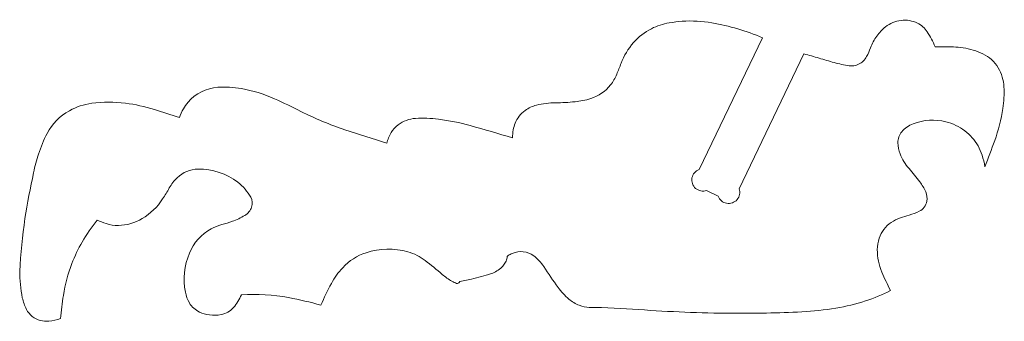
# Model space of a CAD drawing. Header units: centimetres. Extents: x -10 to 15.9, y -10.7 to 11.5.
# Tile 19 of 47: x 3.061 to 5.635, y -5.253 to -4.466. Entities that reach past the tile are written whole.
import ezdxf

# ---------------------------------------------------------------- set-up
doc = ezdxf.new("R2010")
doc.units = ezdxf.units.CM
doc.header["$MEASUREMENT"] = 0
doc.layers.add('Layer 1', color=7, linetype='Continuous')

msp = doc.modelspace()

# ---------------------------------------------------------------- linework, layer by layer
at = {"layer": 'Layer 1', "color": 18, "lineweight": 9}
msp.add_open_spline([(5.11108, -4.55467), (5.11108, -4.55467), (4.9416, -4.9071), (4.9416, -4.9071), (4.9416, -4.9071), (4.94502, -4.91686), (4.94297, -4.92771), (4.93623, -4.93555), (4.93623, -4.93555), (4.92948, -4.9434), (4.91906, -4.94705), (4.9089, -4.94513), (4.9089, -4.94513), (4.89873, -4.94321), (4.89036, -4.93602), (4.88694, -4.92625), (4.88694, -4.92625), (4.88694, -4.92625), (4.85636, -4.91155), (4.85636, -4.91155), (4.85636, -4.91155), (4.8466, -4.91497), (4.83576, -4.91292), (4.82792, -4.90618), (4.82792, -4.90618), (4.82007, -4.89943), (4.81642, -4.88902), (4.81834, -4.87885), (4.81834, -4.87885), (4.82026, -4.86868), (4.82745, -4.86031), (4.83722, -4.85689), (4.83722, -4.85689), (4.83722, -4.85689), (5.00269, -4.51284), (5.00269, -4.51284), (5.00269, -4.51284), (4.96031, -4.49473), (4.91599, -4.48159), (4.87059, -4.4737), (4.87059, -4.4737), (4.84493, -4.46924), (4.81884, -4.46793), (4.79287, -4.4698), (4.79287, -4.4698), (4.78148, -4.47061), (4.77013, -4.47196), (4.75887, -4.47384), (4.75887, -4.47384), (4.74274, -4.47652), (4.72713, -4.48164), (4.71255, -4.48903), (4.71255, -4.48903), (4.69467, -4.49808), (4.67869, -4.51046), (4.66544, -4.52549), (4.66544, -4.52549), (4.65147, -4.54134), (4.64047, -4.55957), (4.63296, -4.57932), (4.63296, -4.57932), (4.62927, -4.58902), (4.62546, -4.59866), (4.62153, -4.60826), (4.62153, -4.60826), (4.61746, -4.61818), (4.61201, -4.62749), (4.60536, -4.63591), (4.60536, -4.63591), (4.59203, -4.65276), (4.57394, -4.66523), (4.55345, -4.67169), (4.55345, -4.67169), (4.54014, -4.67589), (4.52642, -4.67866), (4.51253, -4.67995), (4.51253, -4.67995), (4.49574, -4.68152), (4.4789, -4.68241), (4.46205, -4.68262), (4.46205, -4.68262), (4.44515, -4.68283), (4.42833, -4.68493), (4.41189, -4.68887), (4.41189, -4.68887), (4.40114, -4.69145), (4.39102, -4.69613), (4.38208, -4.70263), (4.38208, -4.70263), (4.3704, -4.71113), (4.36137, -4.72275), (4.35602, -4.73617), (4.35602, -4.73617), (4.35385, -4.7416), (4.35223, -4.74724), (4.35118, -4.753), (4.35118, -4.753), (4.34988, -4.76006), (4.34917, -4.7672), (4.34903, -4.77438), (4.34903, -4.77438), (4.31239, -4.7629), (4.27554, -4.75213), (4.23849, -4.74206), (4.23849, -4.74206), (4.21122, -4.73465), (4.18348, -4.7291), (4.15546, -4.72545), (4.15546, -4.72545), (4.13559, -4.72286), (4.11552, -4.72219), (4.09553, -4.72346), (4.09553, -4.72346), (4.07909, -4.72451), (4.06333, -4.73032), (4.05015, -4.74019), (4.05015, -4.74019), (4.04284, -4.74566), (4.03664, -4.75247), (4.03186, -4.76025), (4.03186, -4.76025), (4.02655, -4.76889), (4.02275, -4.77837), (4.02062, -4.78829), (4.02062, -4.78829), (3.984, -4.77686), (3.94747, -4.7651), (3.91105, -4.75302), (3.91105, -4.75302), (3.87163, -4.73995), (3.83322, -4.72401), (3.79612, -4.70534), (3.79612, -4.70534), (3.77314, -4.69377), (3.74993, -4.68269), (3.72649, -4.67209), (3.72649, -4.67209), (3.69901, -4.65967), (3.67009, -4.65072), (3.64039, -4.64545), (3.64039, -4.64545), (3.62001, -4.64184), (3.59927, -4.6407), (3.57862, -4.64208), (3.57862, -4.64208), (3.54846, -4.64408), (3.5204, -4.65818), (3.50081, -4.68121), (3.50081, -4.68121), (3.49626, -4.68656), (3.49222, -4.69233), (3.48876, -4.69844), (3.48876, -4.69844), (3.48461, -4.70576), (3.48104, -4.71341), (3.47809, -4.72129), (3.47809, -4.72129), (3.45639, -4.71395), (3.43461, -4.70689), (3.41273, -4.7001), (3.41273, -4.7001), (3.38798, -4.69243), (3.36261, -4.68693), (3.3369, -4.68368), (3.3369, -4.68368), (3.30773, -4.67998), (3.27821, -4.68008), (3.24907, -4.68397), (3.24907, -4.68397), (3.22858, -4.68671), (3.20878, -4.69323), (3.19067, -4.70321), (3.19067, -4.70321), (3.16589, -4.71686), (3.14566, -4.73745), (3.13248, -4.76248), (3.13248, -4.76248), (3.12338, -4.77974), (3.11585, -4.79778), (3.10998, -4.81639), (3.10998, -4.81639), (3.10491, -4.83243), (3.10057, -4.8487), (3.09698, -4.86514), (3.09698, -4.86514), (3.0883, -4.90488), (3.08081, -4.94487), (3.0745, -4.98505), (3.0745, -4.98505), (3.06736, -5.03064), (3.063, -5.07661), (3.06145, -5.12273), (3.06145, -5.12273), (3.06068, -5.14586), (3.06273, -5.16898), (3.06758, -5.1916), (3.06758, -5.1916), (3.06986, -5.20225), (3.07353, -5.21254), (3.0785, -5.22222), (3.0785, -5.22222), (3.08584, -5.23652), (3.09899, -5.24695), (3.11459, -5.25084), (3.11459, -5.25084), (3.12193, -5.25266), (3.12952, -5.25327), (3.13705, -5.25262), (3.13705, -5.25262), (3.14742, -5.25172), (3.15765, -5.2496), (3.16752, -5.24628), (3.16752, -5.24628), (3.16939, -5.22594), (3.1719, -5.20567), (3.17504, -5.18549), (3.17504, -5.18549), (3.17947, -5.15708), (3.18689, -5.12922), (3.19718, -5.10237), (3.19718, -5.10237), (3.2046, -5.08303), (3.21357, -5.06431), (3.224, -5.0464), (3.224, -5.0464), (3.23565, -5.02638), (3.24874, -5.00723), (3.26314, -4.98908), (3.26314, -4.98908), (3.27081, -4.99239), (3.2786, -4.99537), (3.28651, -4.99802), (3.28651, -4.99802), (3.29691, -5.00151), (3.30784, -5.00318), (3.31881, -5.00295), (3.31881, -5.00295), (3.34069, -5.00249), (3.36206, -4.99634), (3.38083, -4.98509), (3.38083, -4.98509), (3.40233, -4.97221), (3.42063, -4.95465), (3.43438, -4.93371), (3.43438, -4.93371), (3.44052, -4.92434), (3.44637, -4.91478), (3.4519, -4.90503), (3.4519, -4.90503), (3.45745, -4.89525), (3.46436, -4.88628), (3.47241, -4.87842), (3.47241, -4.87842), (3.48703, -4.86413), (3.5066, -4.85602), (3.52704, -4.85578), (3.52704, -4.85578), (3.56456, -4.85533), (3.60117, -4.8675), (3.63095, -4.89031), (3.63095, -4.89031), (3.64476, -4.90088), (3.65624, -4.91419), (3.66467, -4.92939), (3.66467, -4.92939), (3.66903, -4.93722), (3.66982, -4.94655), (3.66687, -4.95502), (3.66687, -4.95502), (3.6637, -4.96412), (3.65746, -4.97184), (3.64922, -4.97684), (3.64922, -4.97684), (3.63897, -4.98308), (3.62806, -4.98818), (3.61671, -4.99206), (3.61671, -4.99206), (3.60747, -4.99522), (3.59814, -4.99813), (3.58875, -5.00078), (3.58875, -5.00078), (3.57932, -5.00344), (3.57022, -5.00713), (3.5616, -5.01179), (3.5616, -5.01179), (3.53574, -5.02577), (3.51553, -5.04825), (3.50438, -5.07546), (3.50438, -5.07546), (3.49117, -5.10768), (3.4875, -5.143), (3.49379, -5.17726), (3.49379, -5.17726), (3.49561, -5.18717), (3.49919, -5.19667), (3.50436, -5.20532), (3.50436, -5.20532), (3.51053, -5.21563), (3.51959, -5.2239), (3.53043, -5.2291), (3.53043, -5.2291), (3.53878, -5.23311), (3.54772, -5.23571), (3.55691, -5.23679), (3.55691, -5.23679), (3.56706, -5.23799), (3.57733, -5.23767), (3.58739, -5.23583), (3.58739, -5.23583), (3.59998, -5.23353), (3.6114, -5.22698), (3.61975, -5.21727), (3.61975, -5.21727), (3.62826, -5.20736), (3.63523, -5.19621), (3.6404, -5.18421), (3.6404, -5.18421), (3.68165, -5.18127), (3.72313, -5.1837), (3.76376, -5.19143), (3.76376, -5.19143), (3.79219, -5.19684), (3.8204, -5.20338), (3.84831, -5.21102), (3.84831, -5.21102), (3.85659, -5.1918), (3.86569, -5.17294), (3.8756, -5.1545), (3.8756, -5.1545), (3.88364, -5.13954), (3.89358, -5.12567), (3.90516, -5.11324), (3.90516, -5.11324), (3.92197, -5.0952), (3.9431, -5.08173), (3.96653, -5.07408), (3.96653, -5.07408), (4.00187, -5.06255), (4.03986, -5.06176), (4.07565, -5.07179), (4.07565, -5.07179), (4.08398, -5.07412), (4.09207, -5.07724), (4.09981, -5.08111), (4.09981, -5.08111), (4.1072, -5.0848), (4.11421, -5.08923), (4.12072, -5.09431), (4.12072, -5.09431), (4.13588, -5.10614), (4.15077, -5.11829), (4.1654, -5.13077), (4.1654, -5.13077), (4.17329, -5.1375), (4.18176, -5.14352), (4.19071, -5.14876), (4.19071, -5.14876), (4.19463, -5.15105), (4.19878, -5.1529), (4.20311, -5.15427), (4.20311, -5.15427), (4.20597, -5.15518), (4.20907, -5.15392), (4.21048, -5.15127), (4.21048, -5.15127), (4.21061, -5.15102), (4.21069, -5.15074), (4.21071, -5.15045), (4.21071, -5.15045), (4.21073, -5.15016), (4.21087, -5.14989), (4.2111, -5.1497), (4.2111, -5.1497), (4.2111, -5.1497), (4.24158, -5.14302), (4.24158, -5.14302), (4.24158, -5.14302), (4.25907, -5.13898), (4.27637, -5.13419), (4.29344, -5.12866), (4.29344, -5.12866), (4.30393, -5.12527), (4.31347, -5.11948), (4.32133, -5.11176), (4.32133, -5.11176), (4.32443, -5.10871), (4.32713, -5.10529), (4.32937, -5.10158), (4.32937, -5.10158), (4.33152, -5.09801), (4.3332, -5.09417), (4.33436, -5.09016), (4.33436, -5.09016), (4.3348, -5.08865), (4.33504, -5.08709), (4.33508, -5.08552), (4.33508, -5.08552), (4.3351, -5.08466), (4.33538, -5.08382), (4.33588, -5.08312), (4.33588, -5.08312), (4.33632, -5.0825), (4.33689, -5.08198), (4.33755, -5.0816), (4.33755, -5.0816), (4.34113, -5.07953), (4.34482, -5.07766), (4.3486, -5.07599), (4.3486, -5.07599), (4.36701, -5.0679), (4.38836, -5.07033), (4.40449, -5.08233), (4.40449, -5.08233), (4.41489, -5.09007), (4.42382, -5.09959), (4.43089, -5.11046), (4.43089, -5.11046), (4.44285, -5.12887), (4.45528, -5.14697), (4.46815, -5.16476), (4.46815, -5.16476), (4.47631, -5.17602), (4.48581, -5.18624), (4.49646, -5.19519), (4.49646, -5.19519), (4.50462, -5.20204), (4.51379, -5.20758), (4.52365, -5.2116), (4.52365, -5.2116), (4.53193, -5.21498), (4.54076, -5.21678), (4.5497, -5.21691), (4.5497, -5.21691), (4.59298, -5.21755), (4.63623, -5.21945), (4.6794, -5.22261), (4.6794, -5.22261), (4.75958, -5.22848), (4.83992, -5.23171), (4.9203, -5.2323), (4.9203, -5.2323), (4.98203, -5.23275), (5.04377, -5.23148), (5.10543, -5.22848), (5.10543, -5.22848), (5.13532, -5.22703), (5.16509, -5.22385), (5.1946, -5.21896), (5.1946, -5.21896), (5.22094, -5.2146), (5.24692, -5.2083), (5.27232, -5.2001), (5.27232, -5.2001), (5.29468, -5.19289), (5.31639, -5.1838), (5.33723, -5.17295), (5.33723, -5.17295), (5.32923, -5.15706), (5.32171, -5.14095), (5.31467, -5.12462), (5.31467, -5.12462), (5.30669, -5.10613), (5.30264, -5.08618), (5.30278, -5.06604), (5.30278, -5.06604), (5.30284, -5.05603), (5.3045, -5.04609), (5.30768, -5.03659), (5.30768, -5.03659), (5.31335, -5.01969), (5.32439, -5.00508), (5.33912, -4.99502), (5.33912, -4.99502), (5.3465, -4.98998), (5.35456, -4.98598), (5.36305, -4.98316), (5.36305, -4.98316), (5.37069, -4.98063), (5.37838, -4.97824), (5.3861, -4.97599), (5.3861, -4.97599), (5.39518, -4.97335), (5.40402, -4.96997), (5.41254, -4.96589), (5.41254, -4.96589), (5.42309, -4.96083), (5.43053, -4.95098), (5.4325, -4.93945), (5.4325, -4.93945), (5.43391, -4.93122), (5.43281, -4.92276), (5.42933, -4.91517), (5.42933, -4.91517), (5.42515, -4.90607), (5.42006, -4.89742), (5.41413, -4.88936), (5.41413, -4.88936), (5.40523, -4.87727), (5.39576, -4.86562), (5.38575, -4.85444), (5.38575, -4.85444), (5.37566, -4.84317), (5.3677, -4.83017), (5.36224, -4.81607), (5.36224, -4.81607), (5.35865, -4.8068), (5.35675, -4.79697), (5.35663, -4.78704), (5.35663, -4.78704), (5.3565, -4.77658), (5.36014, -4.76641), (5.36689, -4.75842), (5.36689, -4.75842), (5.37487, -4.74897), (5.38512, -4.7417), (5.39668, -4.7373), (5.39668, -4.7373), (5.42397, -4.72689), (5.45381, -4.72513), (5.48214, -4.73224), (5.48214, -4.73224), (5.50003, -4.73673), (5.51684, -4.74475), (5.5316, -4.75582), (5.5316, -4.75582), (5.54574, -4.76643), (5.55753, -4.77988), (5.56619, -4.7953), (5.56619, -4.7953), (5.57052, -4.803), (5.57409, -4.81111), (5.57684, -4.8195), (5.57684, -4.8195), (5.58009, -4.82937), (5.58251, -4.8395), (5.58408, -4.84977), (5.58408, -4.84977), (5.593, -4.82713), (5.60154, -4.80435), (5.6097, -4.78143), (5.6097, -4.78143), (5.61941, -4.75417), (5.62654, -4.72606), (5.631, -4.69746), (5.631, -4.69746), (5.6339, -4.67887), (5.63488, -4.66004), (5.63395, -4.64125), (5.63395, -4.64125), (5.63306, -4.62361), (5.62793, -4.60645), (5.61896, -4.59123), (5.61896, -4.59123), (5.60958, -4.57529), (5.5956, -4.56257), (5.57884, -4.55474), (5.57884, -4.55474), (5.56247, -4.54709), (5.54509, -4.54186), (5.52722, -4.53922), (5.52722, -4.53922), (5.51874, -4.53797), (5.51021, -4.53717), (5.50165, -4.53682), (5.50165, -4.53682), (5.48576, -4.53618), (5.46985, -4.536), (5.45394, -4.53627), (5.45394, -4.53627), (5.44812, -4.52266), (5.44118, -4.50955), (5.43321, -4.49708), (5.43321, -4.49708), (5.42704, -4.48744), (5.41833, -4.47969), (5.40804, -4.4747), (5.40804, -4.4747), (5.39462, -4.46819), (5.37964, -4.46564), (5.36483, -4.46735), (5.36483, -4.46735), (5.34998, -4.46906), (5.33593, -4.47495), (5.3243, -4.48434), (5.3243, -4.48434), (5.31566, -4.49132), (5.30799, -4.49944), (5.30151, -4.50846), (5.30151, -4.50846), (5.29475, -4.51788), (5.28923, -4.52813), (5.28508, -4.53896), (5.28508, -4.53896), (5.28211, -4.54673), (5.27871, -4.55434), (5.2749, -4.56173), (5.2749, -4.56173), (5.27034, -4.57061), (5.26299, -4.57777), (5.254, -4.58211), (5.254, -4.58211), (5.24627, -4.58585), (5.23759, -4.58716), (5.2291, -4.58589), (5.2291, -4.58589), (5.21596, -4.58393), (5.20295, -4.58116), (5.19014, -4.57761), (5.19014, -4.57761), (5.17692, -4.57394), (5.16374, -4.57013), (5.15061, -4.56616), (5.15061, -4.56616), (5.13747, -4.56219), (5.1243, -4.55836), (5.11108, -4.55467)], degree=3, knots=[0, 0, 0, 0, 0.0064516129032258, 0.0064516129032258, 0.0064516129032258, 0.0064516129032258, 0.0129032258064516, 0.0129032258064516, 0.0129032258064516, 0.0129032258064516, 0.0193548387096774, 0.0193548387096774, 0.0193548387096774, 0.0193548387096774, 0.0258064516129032, 0.0258064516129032, 0.0258064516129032, 0.0258064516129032, 0.032258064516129, 0.032258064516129, 0.032258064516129, 0.032258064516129, 0.0387096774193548, 0.0387096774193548, 0.0387096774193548, 0.0387096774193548, 0.0451612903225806, 0.0451612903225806, 0.0451612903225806, 0.0451612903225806, 0.0516129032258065, 0.0516129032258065, 0.0516129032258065, 0.0516129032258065, 0.0580645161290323, 0.0580645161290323, 0.0580645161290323, 0.0580645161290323, 0.0645161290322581, 0.0645161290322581, 0.0645161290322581, 0.0645161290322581, 0.0709677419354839, 0.0709677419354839, 0.0709677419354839, 0.0709677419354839, 0.0774193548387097, 0.0774193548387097, 0.0774193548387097, 0.0774193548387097, 0.0838709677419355, 0.0838709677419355, 0.0838709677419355, 0.0838709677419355, 0.0903225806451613, 0.0903225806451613, 0.0903225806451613, 0.0903225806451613, 0.0967741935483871, 0.0967741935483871, 0.0967741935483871, 0.0967741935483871, 0.1032258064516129, 0.1032258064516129, 0.1032258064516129, 0.1032258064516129, 0.1096774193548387, 0.1096774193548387, 0.1096774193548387, 0.1096774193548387, 0.1161290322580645, 0.1161290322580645, 0.1161290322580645, 0.1161290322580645, 0.1225806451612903, 0.1225806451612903, 0.1225806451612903, 0.1225806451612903, 0.1290322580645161, 0.1290322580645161, 0.1290322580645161, 0.1290322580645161, 0.1354838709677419, 0.1354838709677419, 0.1354838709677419, 0.1354838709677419, 0.1419354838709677, 0.1419354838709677, 0.1419354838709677, 0.1419354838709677, 0.1483870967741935, 0.1483870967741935, 0.1483870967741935, 0.1483870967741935, 0.1548387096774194, 0.1548387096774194, 0.1548387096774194, 0.1548387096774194, 0.1612903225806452, 0.1612903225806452, 0.1612903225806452, 0.1612903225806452, 0.167741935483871, 0.167741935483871, 0.167741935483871, 0.167741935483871, 0.1741935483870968, 0.1741935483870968, 0.1741935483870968, 0.1741935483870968, 0.1806451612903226, 0.1806451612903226, 0.1806451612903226, 0.1806451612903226, 0.1870967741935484, 0.1870967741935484, 0.1870967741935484, 0.1870967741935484, 0.1935483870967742, 0.1935483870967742, 0.1935483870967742, 0.1935483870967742, 0.2, 0.2, 0.2, 0.2, 0.2064516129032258, 0.2064516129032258, 0.2064516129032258, 0.2064516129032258, 0.2129032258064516, 0.2129032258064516, 0.2129032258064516, 0.2129032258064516, 0.2193548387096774, 0.2193548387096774, 0.2193548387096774, 0.2193548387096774, 0.2258064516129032, 0.2258064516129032, 0.2258064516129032, 0.2258064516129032, 0.232258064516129, 0.232258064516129, 0.232258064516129, 0.232258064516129, 0.2387096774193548, 0.2387096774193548, 0.2387096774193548, 0.2387096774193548, 0.2451612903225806, 0.2451612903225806, 0.2451612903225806, 0.2451612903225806, 0.2516129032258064, 0.2516129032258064, 0.2516129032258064, 0.2516129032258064, 0.2580645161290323, 0.2580645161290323, 0.2580645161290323, 0.2580645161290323, 0.2645161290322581, 0.2645161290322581, 0.2645161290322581, 0.2645161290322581, 0.2709677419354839, 0.2709677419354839, 0.2709677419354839, 0.2709677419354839, 0.2774193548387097, 0.2774193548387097, 0.2774193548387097, 0.2774193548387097, 0.2838709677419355, 0.2838709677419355, 0.2838709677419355, 0.2838709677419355, 0.2903225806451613, 0.2903225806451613, 0.2903225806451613, 0.2903225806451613, 0.2967741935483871, 0.2967741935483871, 0.2967741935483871, 0.2967741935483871, 0.3032258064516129, 0.3032258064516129, 0.3032258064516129, 0.3032258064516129, 0.3096774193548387, 0.3096774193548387, 0.3096774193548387, 0.3096774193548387, 0.3161290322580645, 0.3161290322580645, 0.3161290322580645, 0.3161290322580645, 0.3225806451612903, 0.3225806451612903, 0.3225806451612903, 0.3225806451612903, 0.3290322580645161, 0.3290322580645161, 0.3290322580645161, 0.3290322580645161, 0.335483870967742, 0.335483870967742, 0.335483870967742, 0.335483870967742, 0.3419354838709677, 0.3419354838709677, 0.3419354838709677, 0.3419354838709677, 0.3483870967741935, 0.3483870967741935, 0.3483870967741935, 0.3483870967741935, 0.3548387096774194, 0.3548387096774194, 0.3548387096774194, 0.3548387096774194, 0.3612903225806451, 0.3612903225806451, 0.3612903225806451, 0.3612903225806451, 0.367741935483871, 0.367741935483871, 0.367741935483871, 0.367741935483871, 0.3741935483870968, 0.3741935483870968, 0.3741935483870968, 0.3741935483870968, 0.3806451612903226, 0.3806451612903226, 0.3806451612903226, 0.3806451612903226, 0.3870967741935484, 0.3870967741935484, 0.3870967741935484, 0.3870967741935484, 0.3935483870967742, 0.3935483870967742, 0.3935483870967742, 0.3935483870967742, 0.4, 0.4, 0.4, 0.4, 0.4064516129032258, 0.4064516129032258, 0.4064516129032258, 0.4064516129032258, 0.4129032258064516, 0.4129032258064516, 0.4129032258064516, 0.4129032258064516, 0.4193548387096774, 0.4193548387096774, 0.4193548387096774, 0.4193548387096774, 0.4258064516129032, 0.4258064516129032, 0.4258064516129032, 0.4258064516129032, 0.432258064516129, 0.432258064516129, 0.432258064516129, 0.432258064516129, 0.4387096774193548, 0.4387096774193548, 0.4387096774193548, 0.4387096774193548, 0.4451612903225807, 0.4451612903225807, 0.4451612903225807, 0.4451612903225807, 0.4516129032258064, 0.4516129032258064, 0.4516129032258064, 0.4516129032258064, 0.4580645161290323, 0.4580645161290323, 0.4580645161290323, 0.4580645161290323, 0.4645161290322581, 0.4645161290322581, 0.4645161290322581, 0.4645161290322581, 0.4709677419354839, 0.4709677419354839, 0.4709677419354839, 0.4709677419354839, 0.4774193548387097, 0.4774193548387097, 0.4774193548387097, 0.4774193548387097, 0.4838709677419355, 0.4838709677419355, 0.4838709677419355, 0.4838709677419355, 0.4903225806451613, 0.4903225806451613, 0.4903225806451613, 0.4903225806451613, 0.4967741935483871, 0.4967741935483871, 0.4967741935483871, 0.4967741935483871, 0.5032258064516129, 0.5032258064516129, 0.5032258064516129, 0.5032258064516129, 0.5096774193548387, 0.5096774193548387, 0.5096774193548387, 0.5096774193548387, 0.5161290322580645, 0.5161290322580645, 0.5161290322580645, 0.5161290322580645, 0.5225806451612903, 0.5225806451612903, 0.5225806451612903, 0.5225806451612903, 0.5290322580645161, 0.5290322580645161, 0.5290322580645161, 0.5290322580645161, 0.535483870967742, 0.535483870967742, 0.535483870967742, 0.535483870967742, 0.5419354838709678, 0.5419354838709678, 0.5419354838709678, 0.5419354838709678, 0.5483870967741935, 0.5483870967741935, 0.5483870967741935, 0.5483870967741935, 0.5548387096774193, 0.5548387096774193, 0.5548387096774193, 0.5548387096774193, 0.5612903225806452, 0.5612903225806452, 0.5612903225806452, 0.5612903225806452, 0.567741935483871, 0.567741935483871, 0.567741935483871, 0.567741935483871, 0.5741935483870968, 0.5741935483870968, 0.5741935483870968, 0.5741935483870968, 0.5806451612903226, 0.5806451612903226, 0.5806451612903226, 0.5806451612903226, 0.5870967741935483, 0.5870967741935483, 0.5870967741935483, 0.5870967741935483, 0.5935483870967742, 0.5935483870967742, 0.5935483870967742, 0.5935483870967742, 0.6, 0.6, 0.6, 0.6, 0.6064516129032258, 0.6064516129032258, 0.6064516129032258, 0.6064516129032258, 0.6129032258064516, 0.6129032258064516, 0.6129032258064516, 0.6129032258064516, 0.6193548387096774, 0.6193548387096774, 0.6193548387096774, 0.6193548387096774, 0.6258064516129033, 0.6258064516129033, 0.6258064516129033, 0.6258064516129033, 0.632258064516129, 0.632258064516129, 0.632258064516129, 0.632258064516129, 0.6387096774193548, 0.6387096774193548, 0.6387096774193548, 0.6387096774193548, 0.6451612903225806, 0.6451612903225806, 0.6451612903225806, 0.6451612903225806, 0.6516129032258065, 0.6516129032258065, 0.6516129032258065, 0.6516129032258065, 0.6580645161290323, 0.6580645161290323, 0.6580645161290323, 0.6580645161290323, 0.6645161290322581, 0.6645161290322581, 0.6645161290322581, 0.6645161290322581, 0.6709677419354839, 0.6709677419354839, 0.6709677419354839, 0.6709677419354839, 0.6774193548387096, 0.6774193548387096, 0.6774193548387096, 0.6774193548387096, 0.6838709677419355, 0.6838709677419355, 0.6838709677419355, 0.6838709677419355, 0.6903225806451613, 0.6903225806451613, 0.6903225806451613, 0.6903225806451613, 0.6967741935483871, 0.6967741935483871, 0.6967741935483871, 0.6967741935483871, 0.7032258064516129, 0.7032258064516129, 0.7032258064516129, 0.7032258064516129, 0.7096774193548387, 0.7096774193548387, 0.7096774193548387, 0.7096774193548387, 0.7161290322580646, 0.7161290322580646, 0.7161290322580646, 0.7161290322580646, 0.7225806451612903, 0.7225806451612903, 0.7225806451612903, 0.7225806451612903, 0.7290322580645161, 0.7290322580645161, 0.7290322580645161, 0.7290322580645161, 0.7354838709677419, 0.7354838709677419, 0.7354838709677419, 0.7354838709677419, 0.7419354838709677, 0.7419354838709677, 0.7419354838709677, 0.7419354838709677, 0.7483870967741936, 0.7483870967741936, 0.7483870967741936, 0.7483870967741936, 0.7548387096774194, 0.7548387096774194, 0.7548387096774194, 0.7548387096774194, 0.7612903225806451, 0.7612903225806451, 0.7612903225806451, 0.7612903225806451, 0.7677419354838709, 0.7677419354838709, 0.7677419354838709, 0.7677419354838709, 0.7741935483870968, 0.7741935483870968, 0.7741935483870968, 0.7741935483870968, 0.7806451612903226, 0.7806451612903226, 0.7806451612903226, 0.7806451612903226, 0.7870967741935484, 0.7870967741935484, 0.7870967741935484, 0.7870967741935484, 0.7935483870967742, 0.7935483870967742, 0.7935483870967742, 0.7935483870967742, 0.8, 0.8, 0.8, 0.8, 0.8064516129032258, 0.8064516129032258, 0.8064516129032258, 0.8064516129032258, 0.8129032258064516, 0.8129032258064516, 0.8129032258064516, 0.8129032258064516, 0.8193548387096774, 0.8193548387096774, 0.8193548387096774, 0.8193548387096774, 0.8258064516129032, 0.8258064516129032, 0.8258064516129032, 0.8258064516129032, 0.832258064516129, 0.832258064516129, 0.832258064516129, 0.832258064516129, 0.8387096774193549, 0.8387096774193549, 0.8387096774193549, 0.8387096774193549, 0.8451612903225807, 0.8451612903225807, 0.8451612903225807, 0.8451612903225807, 0.8516129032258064, 0.8516129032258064, 0.8516129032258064, 0.8516129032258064, 0.8580645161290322, 0.8580645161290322, 0.8580645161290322, 0.8580645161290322, 0.864516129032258, 0.864516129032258, 0.864516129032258, 0.864516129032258, 0.8709677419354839, 0.8709677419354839, 0.8709677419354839, 0.8709677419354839, 0.8774193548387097, 0.8774193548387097, 0.8774193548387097, 0.8774193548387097, 0.8838709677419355, 0.8838709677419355, 0.8838709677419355, 0.8838709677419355, 0.8903225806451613, 0.8903225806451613, 0.8903225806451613, 0.8903225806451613, 0.896774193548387, 0.896774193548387, 0.896774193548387, 0.896774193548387, 0.9032258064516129, 0.9032258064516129, 0.9032258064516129, 0.9032258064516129, 0.9096774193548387, 0.9096774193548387, 0.9096774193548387, 0.9096774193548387, 0.9161290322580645, 0.9161290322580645, 0.9161290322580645, 0.9161290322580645, 0.9225806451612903, 0.9225806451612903, 0.9225806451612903, 0.9225806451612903, 0.9290322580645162, 0.9290322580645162, 0.9290322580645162, 0.9290322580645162, 0.9354838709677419, 0.9354838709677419, 0.9354838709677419, 0.9354838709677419, 0.9419354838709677, 0.9419354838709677, 0.9419354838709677, 0.9419354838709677, 0.9483870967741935, 0.9483870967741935, 0.9483870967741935, 0.9483870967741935, 0.9548387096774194, 0.9548387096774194, 0.9548387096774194, 0.9548387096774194, 0.9612903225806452, 0.9612903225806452, 0.9612903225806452, 0.9612903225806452, 0.967741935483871, 0.967741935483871, 0.967741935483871, 0.967741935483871, 0.9741935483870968, 0.9741935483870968, 0.9741935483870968, 0.9741935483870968, 0.9806451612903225, 0.9806451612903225, 0.9806451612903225, 0.9806451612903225, 0.9870967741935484, 0.9870967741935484, 0.9870967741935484, 0.9870967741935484, 1, 1, 1, 1], dxfattribs=at)

doc.saveas('drawing.dxf')
